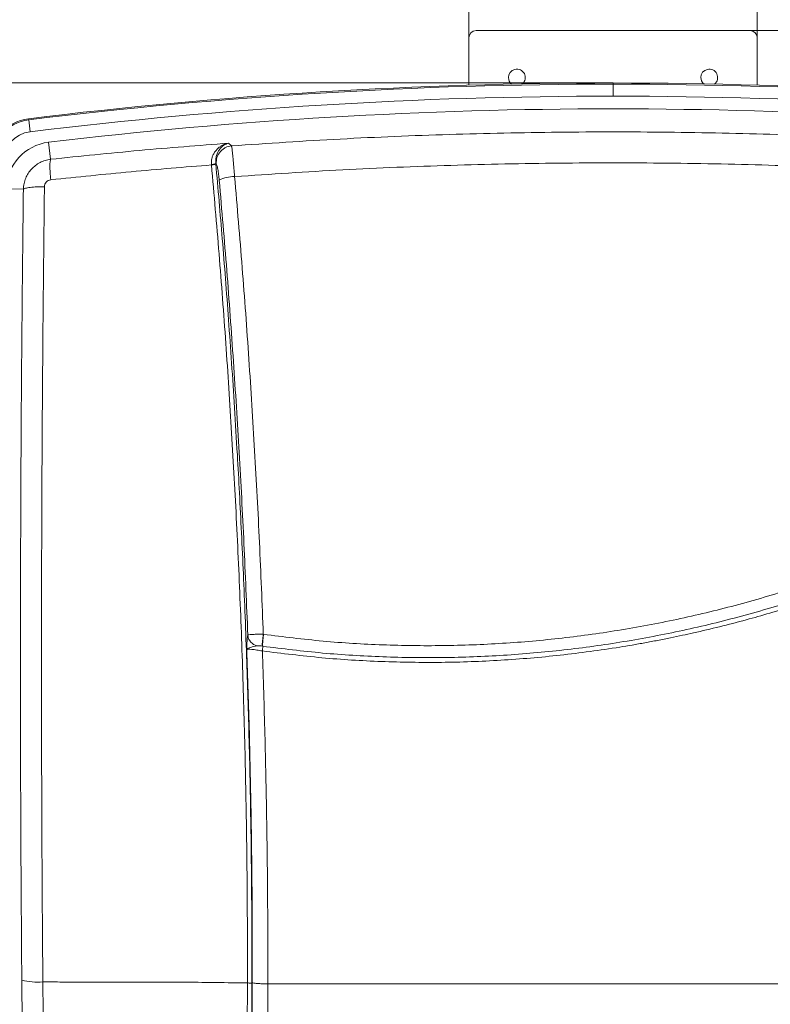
# Model space of a CAD drawing. Header units: millimetres. Extents: x 0 to 594, y 0 to 420.
# Tile 72 of 75: x 420 to 482, y 296 to 378. Entities that reach past the tile are written whole.
import ezdxf

# ---------------------------------------------------------------- set-up
doc = ezdxf.new("R2010")
doc.units = ezdxf.units.MM
doc.styles.add('SLDTEXTSTYLE1', font='TXT', dxfattribs={"width": 0.605})
doc.dimstyles.new('SLDDIMSTYLE0', dxfattribs={"dimtxt": 2.568319, "dimasz": 3.3, "dimexe": 0, "dimexo": 0.0625, "dimgap": 0.64208, "dimtad": 1, "dimdec": 1, "dimlfac": 5, "dimrnd": 1e-09, "dimzin": 12, "dimdsep": 46, "dimtxsty": 'SLDTEXTSTYLE1', "dimsah": 1, "dimcen": 0.09, "dimadec": 0, "dimazin": 3, "dimtfac": 1, "dimtdec": 1, "dimtofl": 0, "dimtmove": 0, "dimatfit": 3, "dimfxl": 0, "dimfrac": 2, "dimtolj": 1, "dimtzin": 12, "dimarcsym": 0})
doc.dimstyles.new('SLDDIMSTYLE1', dxfattribs={"dimtxt": 2.568319, "dimasz": 3.3, "dimexe": 0, "dimexo": 0.0625, "dimgap": 0.64208, "dimtad": 1, "dimdec": 0, "dimlfac": 5, "dimrnd": 1e-09, "dimzin": 12, "dimdsep": 46, "dimtxsty": 'SLDTEXTSTYLE1', "dimsah": 1, "dimcen": 0.09, "dimadec": 0, "dimazin": 3, "dimtfac": 1, "dimtdec": 1, "dimtofl": 0, "dimtmove": 0, "dimatfit": 3, "dimfxl": 0, "dimfrac": 2, "dimtolj": 1, "dimtzin": 12, "dimarcsym": 0})

# ---------------------------------------------------------------- blocks, each defined once
blk = doc.blocks.new('_D_1')
at = {"color": 7, "linetype": 'Continuous', "lineweight": 0}
for p, q in [((480.764, 376.809), (537.832, 376.809)), ((536.832, 376.809), (536.832, 219.509)), ((532.3, 300.854), (532.3, 301.442)), ((532.3, 301.442), (536.245, 301.442)), ((536.245, 301.442), (536.245, 300.854)), ((532.3, 295.465), (532.3, 294.877)), ((536.245, 294.877), (536.245, 295.465)), ((532.3, 294.877), (536.245, 294.877)), ((480.764, 219.509), (537.832, 219.509))]:
    blk.add_line(p, q, dxfattribs=at)
for points in [[(536.832, 376.809), (536.332, 373.509), (537.332, 373.509)], [(536.832, 219.509), (537.332, 222.809), (536.332, 222.809)]]:
    blk.add_solid(points, dxfattribs=at)
at = {"color": 7, "linetype": 'Continuous', "lineweight": 0, "char_height": 2.6458, "attachment_point": 1, "rotation": 90, "style": 'SLDTEXTSTYLE1'}
for s, insert in [('787', (528.302, 295.22)), ('31', (532.834, 296.2))]:
    blk.add_mtext(s, dxfattribs=dict(at, insert=insert))
blk = doc.blocks.new('_D_2')
at = {"color": 7, "linetype": 'Continuous', "lineweight": 0}
for p, q in [((467.526, 400.629), (466.938, 400.629)), ((466.938, 400.629), (466.938, 396.685)), ((475.856, 400.629), (476.444, 400.629)), ((476.444, 400.629), (476.444, 396.685)), ((416.917, 324.311), (416.917, 397.097)), ((526.465, 346.609), (526.465, 397.097)), ((466.938, 396.685), (467.526, 396.685)), ((476.444, 396.685), (475.856, 396.685)), ((526.465, 396.097), (416.917, 396.097))]:
    blk.add_line(p, q, dxfattribs=at)
for points in [[(416.917, 396.097), (420.217, 395.597), (420.217, 396.597)], [(526.465, 396.097), (523.165, 396.597), (523.165, 395.597)]]:
    blk.add_solid(points, dxfattribs=at)
at = {"color": 7, "linetype": 'Continuous', "lineweight": 0, "char_height": 2.6458, "attachment_point": 1, "style": 'SLDTEXTSTYLE1'}
for s, insert in [('548', (468.751, 404.628)), ('21,6', (468.261, 400.095))]:
    blk.add_mtext(s, dxfattribs=dict(at, insert=insert))
blk = doc.blocks.new('_D_4')
at = {"color": 7, "linetype": 'Continuous', "lineweight": 0}
for p, q in [((466.179, 387.799), (465.591, 387.799)), ((465.591, 387.799), (465.591, 383.854)), ((472.549, 387.799), (473.137, 387.799)), ((473.137, 387.799), (473.137, 383.854)), ((457.364, 376.209), (457.364, 384.266)), ((465.591, 383.854), (466.179, 383.854)), ((473.137, 383.854), (472.549, 383.854)), ((481.364, 376.209), (481.364, 384.266)), ((457.364, 383.266), (481.364, 383.266))]:
    blk.add_line(p, q, dxfattribs=at)
for points in [[(457.364, 383.266), (460.664, 382.766), (460.664, 383.766)], [(481.364, 383.266), (478.064, 383.766), (478.064, 382.766)]]:
    blk.add_solid(points, dxfattribs=at)
at = {"color": 7, "linetype": 'Continuous', "lineweight": 0, "char_height": 2.6458, "attachment_point": 1, "style": 'SLDTEXTSTYLE1'}
for s, insert in [('120', (466.424, 391.797)), ('4,7', (466.914, 387.265))]:
    blk.add_mtext(s, dxfattribs=dict(at, insert=insert))
blk = doc.blocks.new('_D_5')
at = {"color": 7, "linetype": 'Continuous', "lineweight": 0}
for p, q in [((469.364, 372.456), (405.406, 372.456)), ((406.406, 372.456), (406.406, 230.163)), ((401.874, 305.474), (401.874, 306.062)), ((401.874, 306.062), (405.818, 306.062)), ((405.818, 306.062), (405.818, 305.474)), ((401.874, 297.145), (401.874, 296.557)), ((405.818, 296.557), (405.818, 297.145)), ((401.874, 296.557), (405.818, 296.557)), ((422.277, 230.163), (405.406, 230.163))]:
    blk.add_line(p, q, dxfattribs=at)
for points in [[(406.406, 372.456), (405.906, 369.156), (406.906, 369.156)], [(406.406, 230.163), (406.906, 233.463), (405.906, 233.463)]]:
    blk.add_solid(points, dxfattribs=at)
at = {"color": 7, "linetype": 'Continuous', "lineweight": 0, "char_height": 2.6458, "attachment_point": 1, "rotation": 90, "style": 'SLDTEXTSTYLE1'}
for s, insert in [('28,3', (402.407, 297.88)), ('720', (397.875, 298.37))]:
    blk.add_mtext(s, dxfattribs=dict(at, insert=insert))

msp = doc.modelspace()

# ---------------------------------------------------------------- linework, layer by layer
at = {"color": 7, "linetype": 'Continuous', "lineweight": 15}
for p, q in [((457.964, 376.809), (480.764, 376.809)), ((457.364, 376.209), (457.364, 372.276)), ((481.364, 376.209), (481.364, 372.276)), ((469.364, 372.359), (469.364, 372.456)), ((469.364, 372.359), (469.364, 371.36)), ((420.752, 369.392), (420.74, 369.488)), ((420.752, 369.392), (420.874, 368.401)), ((422.409, 367.53), (422.577, 366.114)), ((437.625, 367.23), (437.362, 367.454)), ((435.953, 365.643), (435.949, 365.677)), ((436.316, 365.728), (436.312, 365.768)), ((436.348, 365.738), (436.312, 365.768)), ((418.882, 363.663), (420.31, 363.626)), ((440.291, 326.626), (440.267, 326.629)), ((440.218, 325.638), (440.192, 325.642)), ((440.642, 297.572), (498.086, 297.572))]:
    msp.add_line(p, q, dxfattribs=at)
for centre, radius, start, end in [((457.964, 376.209), 0.6, 90, 180), ((480.764, 376.209), 0.6, 0, 90), ((461.364, 372.909), 0.7, 311.45294, 180), ((477.364, 372.909), 0.7, 309.15861, 180), ((469.386, -27.691), 400.147, 90.00312, 96.98266), ((461.364, 372.909), 0.7, 180, 230.84139), ((469.342, -27.691), 400.147, 83.01734, 89.99688), ((477.364, 372.909), 0.7, 180, 228.54706), ((469.386, -27.691), 400.05, 90.00312, 96.98266), ((469.342, -27.691), 400.05, 83.01734, 89.99688), ((469.386, -27.691), 399.051, 90.00312, 96.98266), ((469.342, -27.691), 399.051, 83.01734, 89.99686), ((469.364, -27.691), 398, 83.22463, 96.77537), ((421.19, 365.819), 3.697, 96.98266, 178.41053), ((421.19, 365.819), 3.6, 96.98266, 178.41053), ((421.19, 365.819), 2.601, 96.98266, 178.41053), ((422.881, 363.558), 4, 96.77537, 178.49058), ((435.95, 366.435), 0.758, 269.92905, 298.49804), ((437.894, 361.637), 3.038, 90.29446, 115.22446), ((421.551, 303.943), 6.224, 257.23258, 273.45963)]:
    msp.add_arc(centre, radius, start, end, dxfattribs=at)
for points, knots in [([(437.625, 367.23), (440.64, 367.433), (446.67, 367.837), (455.741, 368.205), (464.822, 368.397), (473.906, 368.397), (482.987, 368.205), (492.058, 367.837), (498.088, 367.433), (501.103, 367.23)], [0, 0, 0, 0, 0.142851, 0.285723, 0.428569, 0.571428, 0.714275, 0.857147, 1, 1, 1, 1]), ([(422.577, 366.114), (425.035, 366.368), (429.953, 366.878), (434.892, 367.262), (437.362, 367.454)], [0, 0, 0, 0, 0.499889, 1, 1, 1, 1]), ([(435.949, 365.677), (435.946, 365.756), (435.937, 365.925), (435.981, 366.183), (436.071, 366.448), (436.216, 366.71), (436.417, 366.957), (436.641, 367.147), (436.875, 367.29), (437.107, 367.394), (437.275, 367.434), (437.362, 367.454)], [0, 0, 0, 0, 0.080142, 0.170217, 0.271253, 0.384629, 0.512045, 0.655279, 0.757656, 0.875528, 1, 1, 1, 1]), ([(436.312, 365.768), (436.308, 365.885), (436.299, 366.119), (436.37, 366.434), (436.48, 366.71), (436.672, 367.02), (436.966, 367.309), (437.229, 367.406), (437.362, 367.454)], [0, 0, 0, 0, 0.1204103, 0.2429907, 0.3672896, 0.492825, 0.7456621, 1, 1, 1, 1]), ([(436.348, 365.738), (436.355, 365.913), (436.366, 366.181), (436.515, 366.515), (436.676, 366.749), (436.883, 366.945), (437.19, 367.144), (437.453, 367.196), (437.625, 367.23)], [0, 0, 0, 0, 0.2396766, 0.3685017, 0.5, 0.6314983, 0.7603235, 1, 1, 1, 1]), ([(437.878, 364.676), (437.867, 364.82), (437.845, 365.111), (437.808, 365.55), (437.77, 365.986), (437.738, 366.321), (437.714, 366.558), (437.697, 366.718), (437.681, 366.864), (437.662, 367.013), (437.642, 367.157), (437.631, 367.205), (437.625, 367.23)], [0, 0, 0, 0, 0.110735, 0.223246, 0.353547, 0.489238, 0.553133, 0.619693, 0.688915, 0.760799, 0.871374, 1, 1, 1, 1]), ([(420.31, 363.626), (420.322, 363.785), (420.346, 364.1), (420.49, 364.546), (420.698, 364.949), (420.971, 365.305), (421.302, 365.61), (421.688, 365.855), (422.117, 366.035), (422.423, 366.088), (422.577, 366.114)], [0, 0, 0, 0, 0.130485, 0.257333, 0.380528, 0.500058, 0.622525, 0.746679, 0.872508, 1, 1, 1, 1]), ([(422.577, 366.114), (422.56, 366.069), (422.525, 365.978), (422.51, 365.582), (422.526, 365.043), (422.561, 364.615), (422.578, 364.407)], [0, 0, 0, 0, 0.243145, 0.500093, 0.75699, 1, 1, 1, 1]), ([(422.578, 364.407), (424.805, 364.639), (429.254, 365.102), (433.721, 365.463), (435.953, 365.643)], [0, 0, 0, 0, 0.500513, 1, 1, 1, 1]), ([(436.316, 365.728), (436.307, 365.721), (436.29, 365.706), (436.205, 365.681), (436.089, 365.659), (435.997, 365.648), (435.953, 365.643)], [0, 0, 0, 0, 0.242251, 0.5, 0.757749, 1, 1, 1, 1]), ([(438.948, 297.648), (438.947, 300.19), (438.944, 305.272), (438.839, 312.912), (438.66, 320.553), (438.399, 328.199), (438.061, 335.798), (437.647, 343.341), (437.159, 350.812), (436.602, 358.25), (436.169, 363.18), (435.953, 365.643)], [0, 0, 0, 0, 0.112068, 0.224083, 0.336064, 0.448028, 0.56021, 0.670423, 0.780448, 0.890302, 1, 1, 1, 1]), ([(439.315, 297.613), (439.316, 298.974), (439.319, 301.694), (439.294, 305.757), (439.249, 309.708), (439.185, 313.545), (439.104, 317.249), (439.007, 320.851), (438.893, 324.456), (438.762, 328.034), (438.614, 331.606), (438.455, 335.032), (438.287, 338.337), (438.096, 341.801), (437.879, 345.397), (437.635, 349.137), (437.383, 352.715), (437.124, 356.159), (436.862, 359.44), (436.594, 362.619), (436.409, 364.692), (436.316, 365.728)], [0, 0, 0, 0, 0.0598948, 0.1197779, 0.1786121, 0.2334636, 0.288263, 0.3411896, 0.39154, 0.4464615, 0.4982778, 0.5483948, 0.5969602, 0.6435964, 0.7008126, 0.7553561, 0.8085468, 0.8588823, 0.9077379, 0.9539178, 1, 1, 1, 1]), ([(436.599, 364.386), (436.584, 364.54), (436.551, 364.878), (436.483, 365.317), (436.411, 365.639), (436.368, 365.706), (436.348, 365.738)], [0, 0, 0, 0, 0.222271, 0.487606, 0.759381, 1, 1, 1, 1]), ([(437.878, 364.676), (440.874, 364.875), (446.862, 365.274), (455.862, 365.636), (464.863, 365.825), (473.865, 365.825), (482.866, 365.636), (491.866, 365.274), (497.854, 364.875), (500.849, 364.676)], [0, 0, 0, 0, 0.143088, 0.285956, 0.428674, 0.571326, 0.714045, 0.856913, 1, 1, 1, 1]), ([(422.061, 363.838), (422.07, 363.907), (422.086, 364.047), (422.203, 364.228), (422.372, 364.362), (422.509, 364.392), (422.578, 364.407)], [0, 0, 0, 0, 0.250569, 0.500477, 0.750097, 1, 1, 1, 1]), ([(438.977, 326.565), (438.876, 329.096), (438.673, 334.159), (438.27, 341.743), (437.794, 349.313), (437.245, 356.867), (436.815, 361.879), (436.599, 364.386)], [0, 0, 0, 0, 0.199835, 0.399685, 0.599695, 0.799782, 1, 1, 1, 1]), ([(440.267, 326.629), (440.165, 329.174), (439.962, 334.26), (439.558, 341.884), (439.08, 349.501), (438.527, 357.107), (438.095, 362.154), (437.878, 364.676)], [0, 0, 0, 0, 0.1997167, 0.3991898, 0.5992633, 0.7998127, 1, 1, 1, 1]), ([(420.176, 297.872), (420.155, 300.609), (420.113, 306.082), (420.077, 314.311), (420.061, 322.546), (420.068, 330.785), (420.095, 339.021), (420.145, 347.244), (420.214, 355.451), (420.278, 360.901), (420.31, 363.626)], [0, 0, 0, 0, 0.124985, 0.249935, 0.374915, 0.499939, 0.624951, 0.750001, 0.874989, 1, 1, 1, 1]), ([(420.31, 363.626), (420.354, 363.653), (420.444, 363.71), (420.85, 363.779), (421.407, 363.827), (421.848, 363.834), (422.061, 363.838)], [0, 0, 0, 0, 0.242801, 0.500002, 0.757203, 1, 1, 1, 1]), ([(421.927, 297.73), (421.908, 300.157), (421.871, 305.03), (421.835, 312.384), (421.816, 319.802), (421.814, 327.305), (421.83, 334.815), (421.863, 342.27), (421.914, 349.582), (421.978, 356.762), (422.034, 361.492), (422.061, 363.838)], [0, 0, 0, 0, 0.110254, 0.221378, 0.333372, 0.446236, 0.561032, 0.673483, 0.784129, 0.892968, 1, 1, 1, 1]), ([(498.409, 336.187), (496.916, 335.467), (493.928, 334.027), (489.313, 332.152), (484.614, 330.493), (479.833, 329.075), (474.986, 327.896), (470.085, 326.963), (465.143, 326.276), (460.173, 325.838), (455.189, 325.65), (450.205, 325.715), (445.23, 326.014), (441.937, 326.422), (440.291, 326.626)], [0, 0, 0, 0, 0.083361, 0.166704, 0.250016, 0.333367, 0.416703, 0.500013, 0.583336, 0.666671, 0.750002, 0.833325, 0.916662, 1, 1, 1, 1]), ([(440.188, 325.245), (441.835, 325.041), (445.126, 324.633), (450.099, 324.331), (455.067, 324.257), (460.031, 324.435), (464.983, 324.858), (468.622, 325.349), (470.961, 325.736), (472.012, 325.923), (473.078, 326.124), (474.118, 326.332), (475.113, 326.541), (476.473, 326.839), (478.245, 327.257), (480.358, 327.806), (482.401, 328.385), (484.355, 328.982), (486.189, 329.585), (488.631, 330.438), (491.658, 331.593), (495.346, 333.157), (497.743, 334.321), (498.942, 334.902)], [0, 0, 0, 0, 0.082466, 0.164798, 0.247195, 0.328984, 0.411052, 0.493599, 0.510969, 0.528611, 0.546526, 0.564717, 0.581219, 0.596959, 0.633747, 0.671488, 0.705273, 0.73907, 0.772892, 0.801029, 0.867483, 0.933773, 1, 1, 1, 1]), ([(498.79, 335.268), (497.285, 334.543), (494.275, 333.093), (489.624, 331.204), (484.888, 329.534), (480.069, 328.105), (475.184, 326.918), (470.244, 325.978), (465.263, 325.286), (460.255, 324.845), (455.232, 324.655), (450.208, 324.722), (445.195, 325.022), (441.877, 325.433), (440.218, 325.638)], [0, 0, 0, 0, 0.0833201, 0.1666584, 0.2499924, 0.3333236, 0.4166575, 0.4999935, 0.58333, 0.6666649, 0.7499978, 0.8333344, 0.916676, 1, 1, 1, 1]), ([(438.977, 326.565), (438.969, 326.533), (438.953, 326.468), (438.934, 326.317), (438.918, 326.137), (438.905, 325.899), (438.897, 325.635), (438.894, 325.429), (438.893, 325.346)], [0, 0, 0, 0, 0.151976, 0.315873, 0.473925, 0.616934, 0.847131, 1, 1, 1, 1]), ([(440.267, 326.629), (440.169, 326.63), (439.977, 326.632), (439.636, 326.631), (439.304, 326.623), (439.054, 326.602), (439.001, 326.577), (438.977, 326.565)], [0, 0, 0, 0, 0.151669, 0.297321, 0.563312, 0.794428, 1, 1, 1, 1]), ([(439.75, 325.678), (439.651, 325.712), (439.448, 325.78), (439.201, 325.993), (439.026, 326.263), (438.993, 326.466), (438.977, 326.565)], [0, 0, 0, 0, 0.2434859, 0.5000125, 0.7565323, 1, 1, 1, 1]), ([(440.192, 325.642), (440.188, 325.67), (440.179, 325.729), (440.191, 325.965), (440.221, 326.278), (440.252, 326.515), (440.267, 326.629)], [0, 0, 0, 0, 0.241839, 0.499999, 0.758159, 1, 1, 1, 1]), ([(440.218, 325.638), (440.213, 325.667), (440.204, 325.725), (440.216, 325.961), (440.245, 326.275), (440.276, 326.511), (440.291, 326.626)], [0, 0, 0, 0, 0.2418375, 0.4999933, 0.758153, 1, 1, 1, 1]), ([(439.75, 325.678), (439.567, 325.633), (439.267, 325.56), (438.97, 325.449), (438.917, 325.378), (438.893, 325.346)], [0, 0, 0, 0, 0.462836, 0.757091, 1, 1, 1, 1]), ([(438.893, 325.346), (438.926, 325.361), (438.991, 325.39), (439.294, 325.378), (439.705, 325.331), (440.028, 325.274), (440.188, 325.245)], [0, 0, 0, 0, 0.2474742, 0.494687, 0.7489415, 1, 1, 1, 1]), ([(438.893, 325.346), (438.969, 323.041), (439.119, 318.429), (439.261, 311.509), (439.347, 304.592), (439.349, 299.988), (439.35, 297.686)], [0, 0, 0, 0, 0.249804, 0.499722, 0.749881, 1, 1, 1, 1]), ([(440.192, 325.642), (440.102, 325.653), (439.972, 325.67), (439.825, 325.682), (439.773, 325.679), (439.75, 325.678)], [0, 0, 0, 0, 0.567618, 0.810979, 1, 1, 1, 1]), ([(440.188, 325.245), (440.194, 325.291), (440.207, 325.385), (440.218, 325.51), (440.223, 325.604), (440.219, 325.627), (440.218, 325.638)], [0, 0, 0, 0, 0.241895, 0.500001, 0.758107, 1, 1, 1, 1]), ([(440.188, 325.245), (440.263, 322.937), (440.413, 318.321), (440.554, 311.397), (440.639, 304.478), (440.641, 299.874), (440.642, 297.572)], [0, 0, 0, 0, 0.249966, 0.499935, 0.749936, 1, 1, 1, 1]), ([(420.427, 281.553), (420.371, 284.275), (420.258, 289.719), (420.203, 295.155), (420.176, 297.872)], [0, 0, 0, 0, 0.499998, 1, 1, 1, 1]), ([(421.927, 297.73), (422.14, 297.73), (422.612, 297.729), (423.398, 297.729), (424.289, 297.727), (425.145, 297.726), (425.881, 297.726), (426.553, 297.725), (427.233, 297.725), (428.002, 297.724), (428.79, 297.724), (429.541, 297.724), (430.202, 297.724), (430.835, 297.723), (432.083, 297.721), (433.946, 297.713), (436.423, 297.688), (438.091, 297.662), (438.948, 297.648)], [0, 0, 0, 0, 0.037702, 0.083334, 0.138845, 0.1949, 0.234531, 0.268707, 0.313419, 0.354568, 0.404317, 0.452309, 0.486908, 0.520939, 0.563893, 0.706695, 0.849153, 1, 1, 1, 1]), ([(422.177, 281.487), (422.121, 284.193), (422.009, 289.612), (421.954, 295.022), (421.927, 297.73)], [0, 0, 0, 0, 0.499512, 1, 1, 1, 1]), ([(437.631, 244.058), (437.696, 245.482), (437.827, 248.335), (438.004, 252.619), (438.166, 256.908), (438.314, 261.198), (438.445, 265.488), (438.562, 269.778), (438.723, 276.571), (438.887, 285.867), (438.928, 293.72), (438.948, 297.648)], [0, 0, 0, 0, 0.079661, 0.159619, 0.239589, 0.319571, 0.399565, 0.479573, 0.559596, 0.779733, 1, 1, 1, 1]), ([(437.997, 244.04), (438.109, 246.529), (438.333, 251.505), (438.611, 258.965), (438.849, 266.543), (439.041, 274.235), (439.185, 282.03), (439.282, 289.822), (439.304, 295.01), (439.315, 297.613)], [0, 0, 0, 0, 0.139301, 0.278426, 0.417396, 0.563334, 0.708967, 0.853917, 1, 1, 1, 1]), ([(439.315, 297.615), (439.306, 297.619), (439.288, 297.627), (439.202, 297.638), (439.084, 297.646), (438.992, 297.647), (438.948, 297.648)], [0, 0, 0, 0, 0.242289, 0.499983, 0.757686, 1, 1, 1, 1]), ([(439.35, 297.686), (439.341, 295.372), (439.323, 290.743), (439.266, 286.109), (439.237, 283.793)], [0, 0, 0, 0, 0.500115, 1, 1, 1, 1]), ([(440.642, 297.572), (440.486, 297.574), (440.163, 297.58), (439.75, 297.607), (439.448, 297.644), (439.382, 297.672), (439.35, 297.686)], [0, 0, 0, 0, 0.24224, 0.499986, 0.757739, 1, 1, 1, 1]), ([(440.642, 297.572), (440.634, 295.418), (440.618, 291.114), (440.567, 286.806), (440.541, 284.654)], [0, 0, 0, 0, 0.500487, 1, 1, 1, 1])]:
    msp.add_open_spline(points, degree=3, knots=knots, dxfattribs=at)

# ---------------------------------------------------------------- dimensions: what is measured, and where the dimension line sits
at = {"color": 7, "linetype": 'Continuous', "lineweight": 0}
for base, p1, p2, dimstyle, picture, middle in [((416.917, 396.097), (526.465, 346.609), (416.917, 324.311), 'SLDDIMSTYLE1', '_D_2', (471.691, 396.097)), ((481.364, 383.266), (457.364, 376.209), (481.364, 376.209), 'SLDDIMSTYLE0', '_D_4', (469.364, 383.266))]:
    dim = msp.add_linear_dim(base=base, p1=p1, p2=p2, dimstyle=dimstyle, dxfattribs=at)
    dim.commit()
    dim.dimension.update_dxf_attribs({"geometry": picture, "text_midpoint": middle, "dimtype": 160})
for base, p1, p2, dimstyle, picture, middle in [((536.832478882, 219.509420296), (480.763962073, 376.809420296), (480.763962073, 219.509420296), 'SLDDIMSTYLE1', '_D_1', (536.832478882, 298.159420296)), ((406.406, 230.163), (469.364, 372.456), (422.277, 230.163), 'SLDDIMSTYLE0', '_D_5', (406.406, 301.309))]:
    dim = msp.add_linear_dim(base=base, p1=p1, p2=p2, angle=90, dimstyle=dimstyle, dxfattribs=at)
    dim.commit()
    dim.dimension.update_dxf_attribs({"geometry": picture, "text_midpoint": middle, "dimtype": 160})

doc.saveas('drawing.dxf')
